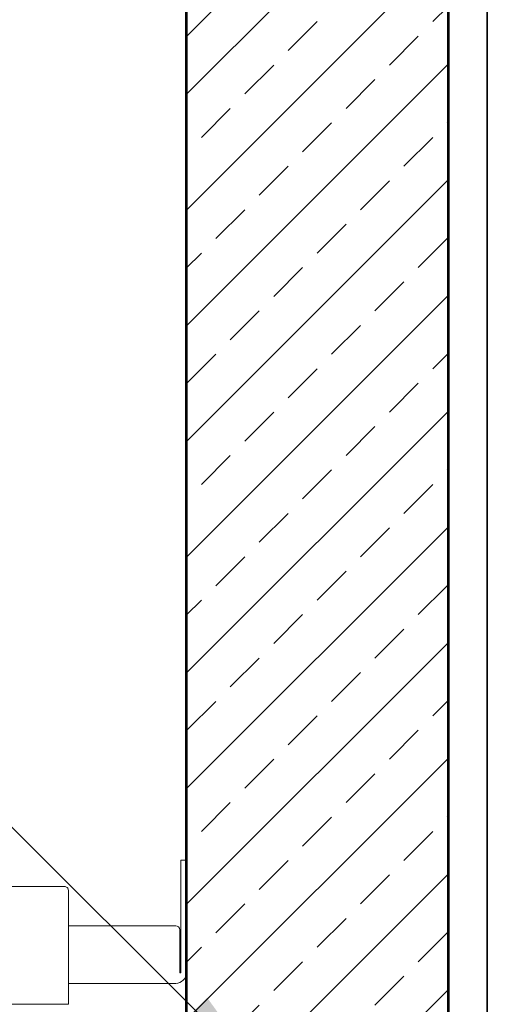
# Model space of a CAD drawing. Header units: inches. Extents: x 201967 to 338763, y -32705 to 30884.
# Tile 158 of 236: x 319954 to 319990, y 9495 to 9570. Entities that reach past the tile are written whole.
import ezdxf

# ---------------------------------------------------------------- set-up
doc = ezdxf.new("R2010")
doc.units = ezdxf.units.IN
doc.header["$MEASUREMENT"] = 0
for name, color, linetype, lineweight in [('01 a1 KONSTRUKCJA żelebet', 200, 'Continuous', 53), ('01h3 KONSTRUKCJA pozycje słupy', 252, 'Continuous', 13), ('20 KRESKOWANIE ścian', 63, 'Continuous', 5), ('_proj_MURY konstr', 1, 'Continuous', 20), ('KRESKOWANIE-URWANIE', 3, 'Continuous', 13), ('wymiar', 1, 'Continuous', 15)]:
    doc.layers.add(name, color=color, linetype=linetype, lineweight=lineweight)
doc.styles.add('RomanS', font='romans.shx')
doc.dimstyles.new('DIM100txt12', dxfattribs={"dimtxt": 12, "dimasz": 1.05, "dimexe": 0, "dimexo": 8, "dimgap": 4, "dimtad": 1, "dimdec": 7, "dimrnd": 0.5, "dimdsep": 46, "dimtxsty": 'RomanS', "dimblk1": 'DIM', "dimblk2": 'DIM', "dimsah": 1, "dimcen": 0.09, "dimse1": 1, "dimse2": 1, "dimclrt": 256, "dimadec": 1, "dimazin": 0, "dimtfac": 1, "dimtdec": 7, "dimtix": 1, "dimtofl": 0, "dimtmove": 2, "dimatfit": 3, "dimfxl": 1, "dimtolj": 1, "dimtzin": 0, "dimarcsym": 0})

# ---------------------------------------------------------------- blocks, each defined once
blk = doc.blocks.new('A$C5C5F7205')
at = {"layer": 'KRESKOWANIE-URWANIE'}
for p, q in [((10, 1314), (10, 1400)), ((10, 1400), (14, 1400)), ((14, 1400), (14, 1314)), ((15, 1347), (15, 1314)), ((18, 1350), (100, 1350)), ((14, 1314), (15, 1314)), ((100, 1306), (18, 1306))]:
    blk.add_line(p, q, dxfattribs=at)
blk.add_lwpolyline([(230, 1377), (230, 1290), (100, 1290), (100, 1377, -0.414214), (103, 1380), (227, 1380, -0.414214)], format="xyb", close=True, dxfattribs=at)
for centre, radius, start, end in [((18, 1347), 3, 90, 180), ((18, 1314), 8, 180, 270)]:
    blk.add_arc(centre, radius, start, end, dxfattribs=at)
blk = doc.blocks.new('1 szyb FIFT B160AF')
at = {"layer": '20 KRESKOWANIE ścian'}
h = blk.add_hatch(dxfattribs=at)
h.set_pattern_fill('ANSI33', color=256, scale=25)
h.set_pattern_definition([(45, (-289146.748, -8310.6384), (-4.41941738, 4.41941738), []), (45, (-289142.3287, -8310.6384), (-4.41941738, 4.41941738), [3.125, -1.5625])])
h.paths.add_polyline_path([(240, -20), (161, -20), (161, 0), (220, 0), (220, 293), (209, 293), (209, 313), (240, 313)])
at = {"layer": '01 a1 KONSTRUKCJA żelebet', "ltscale": 7}
for p, q in [((240, 313), (240, -20)), ((220, 293), (220, 0))]:
    blk.add_line(p, q, dxfattribs=at)
at = {"layer": 'wymiar', "xscale": -0.1, "yscale": 0.1, "zscale": 0.1}
blk.add_blockref('A$C5C5F7205', (221, 72.5), dxfattribs=at)
blk = doc.blocks.new('DIM')
for p, q in [((0, -13), (0, 13)), ((8, 0), (-8, 0))]:
    blk.add_line(p, q)
at = {"const_width": 1.7143}
blk.add_lwpolyline([(5.7143, 5.7143), (-5.7143, -5.7143)], dxfattribs=at)

msp = doc.modelspace()

# ---------------------------------------------------------------- linework, layer by layer
at = {"layer": '_proj_MURY konstr', "color": 3, "lineweight": 35}
msp.add_line((319990.138, 9971.76), (319990.138, 9270.76), dxfattribs=at)

# ---------------------------------------------------------------- block references
at = {"layer": '01 a1 KONSTRUKCJA żelebet'}
msp.add_blockref('1 szyb FIFT B160AF', (319747.138, 9293.76), dxfattribs=at)

# ---------------------------------------------------------------- leaders
at = {"layer": '01h3 KONSTRUKCJA pozycje słupy'}
msp.add_leader([(319973.48, 9489.194), (319817.488, 9644.326)], dimstyle='DIM100txt12', override={"dimasz": 8, "dimgap": 4, "dimtad": 1}, dxfattribs=at)

doc.saveas('drawing.dxf')
